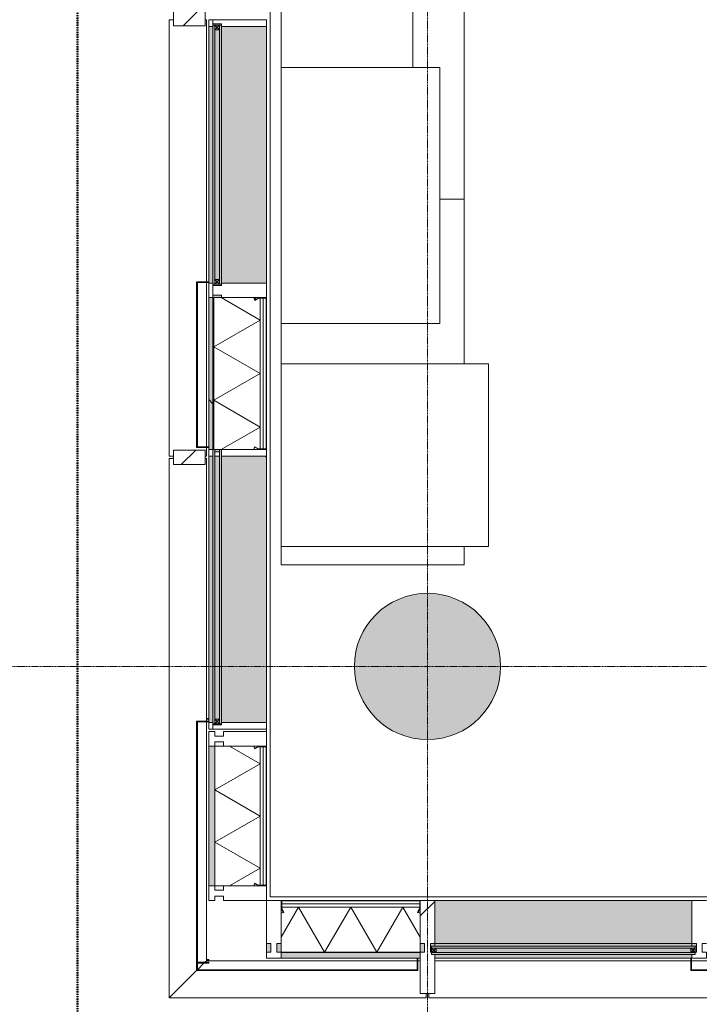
# Model space of a CAD drawing. Header units: millimetres. Extents: x -281 to 121694, y -16481 to 65128.
# Tile 3 of 256: x 8327 to 11115, y 8614 to 12652. Entities that reach past the tile are written whole.
import ezdxf

# ---------------------------------------------------------------- set-up
doc = ezdxf.new("R2010")
doc.units = ezdxf.units.MM
doc.linetypes.add('Grid Line', pattern=[12, 6, -2, 2, -2])
doc.linetypes.add('NLRS_Dash-0_6mm_Space-0_6mm_cpz', pattern=[1.2, 0.6, -0.6])
for name, color, linetype, lineweight in [('A--L$01A__Algemeen', 7, 'Continuous', 5), ('A--L$07A__Stramien', 1, 'Continuous', 5), ('A--L21__Buitenwanden', 3, 'Continuous', 5), ('A--L28__Hoofddraagconstructies', 3, 'Continuous', 5), ('A--L3__Afbouw', 2, 'Continuous', 5), ('A--L82__LosseGebruikersInvent', 1, 'Continuous', 5), ('A--L8__LosseInventaris', 1, 'Continuous', 5), ('A--LD21__DetailPenFijnHidden', 1, 'Continuous', 5), ('Specialty Equipment', 1, 'Continuous', 5)]:
    doc.layers.add(name, color=color, linetype=linetype, lineweight=lineweight)
pattern_1 = [(315, (-11757.5, 9103), (42.4264, 42.4264), []), (45, (-11757.5, 9103), (-42.4264, 42.4264), [])]

# ---------------------------------------------------------------- blocks, each defined once
blk = doc.blocks.new('TBR-B-BWK-C-BES-ARC-R25_rvt-1-L_80_ 14')
at = {"layer": 'A--L28__Hoofddraagconstructies'}
blk.add_hatch(color=21, dxfattribs=at).paths.add_polyline_path([(10000, 9700), (10058.5, 9705.8), (10114.8, 9722.8), (10166.7, 9750.6), (10212.1, 9787.9), (10249.4, 9833.3), (10277.2, 9885.2), (10294.2, 9941.5), (10300, 10000), (10294.2, 10058.5), (10277.2, 10114.8), (10249.4, 10166.7), (10212.1, 10212.1), (10166.7, 10249.4), (10114.8, 10277.2), (10058.5, 10294.2), (10000, 10300), (9941.5, 10294.2), (9885.2, 10277.2), (9833.3, 10249.4), (9787.9, 10212.1), (9750.6, 10166.7), (9722.8, 10114.8), (9705.8, 10058.5), (9700, 10000), (9705.8, 9941.5), (9725.4, 9880.3), (9750.6, 9833.3), (9787.9, 9787.9), (9833.3, 9750.6), (9885.2, 9722.8), (9944.6, 9705.5)])
at = {"layer": 'A--L28__Hoofddraagconstructies', "color": 11, "lineweight": 18}
for start, end in [(0, 180), (180, 360)]:
    blk.add_arc((10000, 10000), 300, start, end, dxfattribs=at)
blk = doc.blocks.new('NLRS_21_CWP_glass panel _T_D__gen_cpz - NLRS_21_10_CWP_vliesgevel isolatie 30min_gen_cpz-73493090-L_80_ 14')
at = {"layer": 'A--L$01A__Algemeen'}
h = blk.add_hatch(dxfattribs=at)
h.set_pattern_fill('FP_120', color=256, style=0, pattern_type=2)
h.set_pattern_definition([(45, (-9685, -9040), (-449.013, 449.013), []), (45, (-9526.25, -9040), (0, 898.026), []), (45, (-9843.75, -9040), (0, 898.026), [])])
h.paths.add_polyline_path([(275.6, -48.8), (284.3, -33.7), (282.6, -32.7), (273.8, -47.8)])
h.paths.add_polyline_path([(-275.6, -48.8), (-273.8, -47.8), (-282.6, -32.7), (-284.3, -33.7), (-282.6, -36.7)])
h.paths.add_polyline_path([(283, -31.2), (285, -31.2), (285, -5), (283, -5)])
h.paths.add_polyline_path([(-285, -31.2), (-283, -31.2), (-283, -5), (-285, -5)])
h.paths.add_polyline_path([(40.4, -2), (280, -2), (280, 0), (-280, 0), (-280, -2)])
for p, q in [((285, 0), (-285, 0)), ((280, 0), (-280, 0)), ((285, -212), (285, 0)), ((-285, 0), (-285, -212)), ((-285, -5), (-285, -31.2)), ((-285, -27), (285, -27)), ((-285, -212), (-285, -27)), ((-213.6, -27), (-285, -150.6)), ((285, -27), (-285, -27)), ((-285, -27), (-285, -212)), ((-285, -32.5), (-285, -51.3)), ((-275.6, -48.8), (-285, -32.5)), ((-284.3, -33.7), (-275.6, -48.8)), ((-283, -31.2), (-283, -5)), ((-283, -5), (-283, -14.5)), ((283, -14.5), (-283, -14.5)), ((-283, -14.5), (-283, -27)), ((-283, -14.5), (283, -14.5)), ((-283, -27), (283, -27)), ((-273.8, -47.8), (-282.6, -32.7)), ((-280, -2), (280, -2)), ((280, -2), (-280, -2)), ((-213.6, -27), (-106.8, -212)), ((0, -27), (-106.8, -212)), ((0, -27), (106.8, -212)), ((213.6, -27), (106.8, -212)), ((213.6, -27), (285, -150.6)), ((282.6, -32.7), (273.8, -47.8)), ((285, -32.5), (275.6, -48.8)), ((275.6, -48.8), (284.3, -33.7)), ((283, -5), (283, -31.2)), ((283, -14.5), (283, -5)), ((283, -27), (283, -14.5)), ((285, -31.2), (285, -5)), ((285, -27), (285, -212)), ((285, -212), (285, -27)), ((285, -51.3), (285, -32.5)), ((-275.6, -48.8), (-273.8, -47.8)), ((273.8, -47.8), (275.6, -48.8)), ((285, -212), (-285, -212)), ((-285, -212), (285, -212)), ((-285, -212), (285, -212))]:
    blk.add_line(p, q, dxfattribs=at)
for centre, radius, start, end in [((280, -5), 5, 0, 90), ((-280, -5), 5, 90, 180), ((-280, -31.2), 5, 180, 210), ((-280, -5), 3, 90, 180), ((-280, -5), 3, 90, 180), ((-280, -31.2), 3, 180, 210), ((280, -5), 3, 0, 90), ((280, -5), 3, 0, 90), ((280, -31.2), 3, 330, 360), ((280, -31.2), 5, 330, 360), ((-285, -32.5), 18.8, 270, 300), ((285, -32.5), 18.8, 240, 270)]:
    blk.add_arc(centre, radius, start, end, dxfattribs=at)
blk = doc.blocks.new('Rectangular Mullion - 1332_210 x 60_30min zwart-47491178-L_80_ 14')
at = {"layer": 'A--L3__Afbouw'}
for points in [[(9960, 8803), (9970, 8803), (9970, 8827.2), (9400, 8827.2), (9400, 8803), (9957, 8803)], [(9970, 8827.2), (9970, 8828), (9725.4, 8827.2)]]:
    blk.add_hatch(color=256, dxfattribs=at).paths.add_polyline_path(points)
for p, q in [((9400, 8827.2), (9400, 8828)), ((9400, 8827.2), (9970, 8827.2)), ((9970, 8828), (9970, 8827.2)), ((9400, 8803), (9957, 8803)), ((9960, 8803), (9970, 8803))]:
    blk.add_line(p, q, dxfattribs=at)
blk = doc.blocks.new('Rectangular Mullion - 1332_210 x 60_30min zwart-47491185-L_80_ 14')
at = {"layer": 'A--L3__Afbouw'}
for points in [[(27272.3, 8863.8), (27285, 8863.8), (27285, 9040), (26230, 9040), (26230, 8863.8), (26899, 8863.8)], [(26899, 8853), (27285, 8853), (27285, 8863), (26230, 8863), (26230, 8853), (26525.6, 8853)], [(27285, 8803), (27285, 8819), (26230, 8819), (26230, 8803), (27283, 8803)]]:
    blk.add_hatch(color=256, dxfattribs=at).paths.add_polyline_path(points)
for p, q in [((27285, 9040), (26230, 9040)), ((26230, 8863), (26230, 8863.8)), ((26230, 8863.8), (27285, 8863.8)), ((26230, 8853), (26230, 8863)), ((26230, 8863), (27285, 8863)), ((27285, 8863.8), (27285, 8863)), ((27285, 8863), (27285, 8853)), ((26230, 8803), (27280, 8803)), ((27283, 8803), (27285, 8803))]:
    blk.add_line(p, q, dxfattribs=at)
blk = doc.blocks.new('Rectangular Mullion - 1332_435 x 60_30min-V134-L_80_ 14')
at = {"layer": 'A--L3__Afbouw'}
h = blk.add_hatch(dxfattribs=at)
h.set_pattern_fill('FP_143', color=256, style=0, pattern_type=2)
h.set_pattern_definition([(315, (-10000, 9040), (449.013, 449.013), []), (315, (-9841.25, 9040), (898.026, 0), []), (315, (-10158.75, 9040), (898.026, 0), [])])
h.paths.add_polyline_path([(17, 382), (30, 382), (29.2, 221), (17, 221), (17, 213), (12, 212), (12, 177), (30, 176.2), (30, 0), (-30, 0), (-29.2, 177), (-12, 177), (-12, 212), (-30, 212.8), (-30, 382)])
for p, q in [((-30, 212.8), (-30, 382)), ((-30, 382), (30, 382)), ((30, 382), (30, 221)), ((-29.2, 212.8), (-30, 212.8)), ((-29.2, 212), (-29.2, 212.8)), ((-12, 212), (-29.2, 212)), ((-12, 177), (-12, 212)), ((29.2, 212), (12, 212)), ((12, 212), (12, 177)), ((30, 212.8), (29.2, 212.8)), ((29.2, 212.8), (29.2, 212)), ((-30, 176.2), (-29.2, 176.2)), ((-29.2, 176.2), (-29.2, 177)), ((-29.2, 177), (-12, 177)), ((12, 177), (29.2, 177)), ((29.2, 177), (29.2, 176.2)), ((29.2, 176.2), (30, 176.2)), ((30, 176.2), (30, 0)), ((30, 0), (-30, 0))]:
    blk.add_line(p, q, dxfattribs=at)
blk = doc.blocks.new('Rectangular Mullion - 1332_210 x 60_30min zwart-56842416-L_80_ 14')
at = {"layer": 'A--L3__Afbouw'}
for p, q in [((0, 237), (-60, 237)), ((-60, 237), (-60, 212.8)), ((-60, 212.8), (-59.2, 212.8)), ((-59.2, 212.8), (-59.2, 212)), ((-59.2, 212), (-42, 212)), ((-42, 212), (-42, 177)), ((-18, 177), (-18, 212)), ((-18, 212), (-0.8, 212)), ((-0.8, 212), (-0.8, 212.8)), ((-0.8, 212.8), (0, 212.8)), ((0, 212.8), (0, 237)), ((-59.2, 176.2), (-60, 176.2)), ((-42, 177), (-59.2, 177)), ((-59.2, 177), (-59.2, 176.2)), ((-0.8, 177), (-18, 177)), ((-0.8, 176.2), (-0.8, 177)), ((0, 176.2), (-0.8, 176.2)), ((0, 0), (0, 176.2)), ((-60, 0), (0, 0))]:
    blk.add_line(p, q, dxfattribs=at)
blk = doc.blocks.new('Rectangular Mullion - 1332_210 x 60_30min zwart-56819415-L_80_ 14')
at = {"layer": 'A--LD21__DetailPenFijnHidden'}
h = blk.add_hatch(color=256, dxfattribs=at)
h.paths.add_polyline_path([(10012, 8853), (10030, 8853), (10029.2, 8863), (10012, 8863), (10012, 8856.9)])
h.paths.add_polyline_path([(11085, 8853), (11103, 8853), (11103, 8863), (11085, 8863), (11085, 8856.9)])
blk = doc.blocks.new('Rectangular Mullion - 1332_210 x 60_30min zwart-56819418-L_80_ 14')
at = {"layer": 'A--LD21__DetailPenFijnHidden'}
h = blk.add_hatch(color=256, dxfattribs=at)
h.paths.add_polyline_path([(9988, 8828), (9988, 8863), (9970, 8863), (9970.8, 8828)])
h.paths.add_polyline_path([(9382, 8828), (9400, 8828), (9399.2, 8863), (9382, 8863), (9382, 8856.9)])
h.paths.add_polyline_path([(9352.1, 8828), (9358, 8828), (9358, 8863), (9340, 8863), (9340.8, 8828)])
for p, q in [((9340, 8863), (9340, 8863.8)), ((9340, 8828), (9340, 8863)), ((9340, 8827.2), (9340, 8828))]:
    blk.add_line(p, q, dxfattribs=at)
blk = doc.blocks.new('Rectangular Mullion - 1332_210 x 60_30min zwart-V156-L_80_ 14')
at = {"layer": 'A--L3__Afbouw'}
for p, q in [((-30, 221), (-30, 237)), ((-30, 237), (30, 237)), ((-29.2, 212.8), (-30, 212.8)), ((-29.2, 212), (-29.2, 212.8)), ((-12, 212), (-29.2, 212)), ((-12, 177), (-12, 212)), ((29.2, 212), (12, 212)), ((12, 212), (12, 177)), ((30, 212.8), (29.2, 212.8)), ((29.2, 212.8), (29.2, 212)), ((30, 237), (30, 212.8)), ((-30, 0), (-30, 176.2)), ((-30, 176.2), (-29.2, 176.2)), ((-29.2, 176.2), (-29.2, 177)), ((-29.2, 177), (-12, 177)), ((12, 177), (29.2, 177)), ((29.2, 177), (29.2, 176.2)), ((29.2, 176.2), (30, 176.2)), ((30, 0), (-30, 0))]:
    blk.add_line(p, q, dxfattribs=at)
blk = doc.blocks.new('NLRS_41_GM_LB_vin gevel_gen_cpz - 41_12_XX_vin gevel-V213-L_80_ 14')
at = {"layer": 'A--L$01A__Algemeen'}
h = blk.add_hatch(dxfattribs=at)
h.set_pattern_fill('FP_211', color=256, style=0, pattern_type=2)
h.set_pattern_definition([(315, (-12657.5, 9103), (449.013, 449.013), []), (315, (-12657.5, 8944.25), (898.026, 0), []), (315, (-12657.5, 9261.75), (898.026, 0), [])])
h.paths.add_polyline_path([(-30, 15), (30, 15), (30, 145), (-30, 145), (-30, 124.2)])
for p, q in [((30, 145), (-30, 145)), ((-30, 145), (-30, 15)), ((30, 15), (30, 145)), ((-30, 15), (30, 15))]:
    blk.add_line(p, q, dxfattribs=at)
blk = doc.blocks.new('NLRS_21_GM_LB_element gevel_gen_cpz - NLRS_21_13_08_elementgevel element_gen_cpz-V214-L_80_ 14')
at = {"layer": 'A--L$01A__Algemeen'}
h = blk.add_hatch(color=256, dxfattribs=at)
h.paths.add_polyline_path([(-867.5, 0), (-867.5, -17), (-245, -17), (-245, 0), (-860, 0)])
h.paths.add_polyline_path([(-185, -17), (867.5, -17), (867.5, 0), (-185, 0)])
for points in [[(-680, -20), (-245, -20), (-245, -52), (-235, -52), (-235, -17), (-680, -17)], [(-185, -237), (867.5, -237), (867.5, -52), (-185, -52)]]:
    blk.add_hatch(color=256, dxfattribs=at).paths.add_polyline_path(points)
h = blk.add_hatch(dxfattribs=at)
h.set_pattern_fill('FP_212', color=256, style=0, pattern_type=2)
h.set_pattern_definition(pattern_1)
h.paths.add_polyline_path([(-867.5, -185.7), (-866.8, -203.3), (-858.1, -188.2), (-865.1, -186)])
h = blk.add_hatch(dxfattribs=at)
h.set_pattern_fill('FP_213', color=256, style=0, pattern_type=2)
h.set_pattern_definition([(315, (-11757.5, 9103), (449.013, 449.013), []), (315, (-11757.5, 8944.25), (898.026, 0), []), (315, (-11757.5, 9261.75), (898.026, 0), [])])
h.paths.add_polyline_path([(-867.5, -205.8), (-867.5, -232), (-865.5, -232), (-865.5, -205.8)])
h.paths.add_polyline_path([(-866.8, -203.3), (-865.1, -204.3), (-856.3, -189.2), (-858.1, -188.2)])
h.paths.add_polyline_path([(-862.5, -237), (-250, -237), (-250, -235), (-862.5, -235)])
h.paths.add_polyline_path([(-256.2, -189.2), (-247.4, -204.3), (-245.7, -203.3), (-254.4, -188.2)])
h.paths.add_polyline_path([(-247, -232), (-245, -232), (-245, -205.8), (-247, -205.8)])
h = blk.add_hatch(dxfattribs=at)
h.set_pattern_fill('FP_212', color=256, style=0, pattern_type=2)
h.set_pattern_definition(pattern_1)
h.paths.add_polyline_path([(-254.4, -188.2), (-245, -204.3), (-245, -185.7), (-249.9, -186.3)])
for p, q in [((-867.5, 0), (-895, 0)), ((-895, 0), (-895, -17)), ((-867.5, -17), (-867.5, 0)), ((-867.5, 0), (-860, 0)), ((-857, 0), (-245, 0)), ((-185, 0), (-245, 0)), ((-245, 0), (-245, -17)), ((-185, -17), (-185, 0)), ((-185, 0), (-183, 0)), ((-180, 0), (867.5, 0)), ((895, 0), (867.5, 0)), ((867.5, 0), (867.5, -17)), ((895, -17), (895, 0)), ((-895, -25), (-895, -44)), ((-877.5, -44), (-877.5, -25)), ((-245, -20), (-867.5, -20)), ((-867.5, -20), (-867.5, -185.7)), ((-245, -20), (-867.5, -20)), ((-867.5, -20), (-867.5, -185.7)), ((-775.6, -210), (-665.9, -20)), ((-245, -17), (-680, -17)), ((-556.2, -210), (-665.9, -20)), ((-556.2, -210), (-446.6, -20)), ((-336.9, -210), (-446.6, -20)), ((-245, -17), (-190, -17)), ((-245, -185.7), (-245, -20)), ((-245, -185.7), (-245, -20)), ((-195, -17), (-235, -17)), ((-235, -17), (-235, -52)), ((-195, -52), (-195, -17)), ((872.5, -17), (895, -17)), ((895, -17), (877.5, -17)), ((877.5, -17), (877.5, -52)), ((895, -237), (895, -17)), ((-895, -52), (-895, -237)), ((-775.6, -210), (-867.5, -50.9)), ((-336.9, -210), (-245, -50.9)), ((-235, -52), (-245, -52)), ((-190, -52), (-195, -52)), ((-185, -237), (-185, -52)), ((867.5, -52), (867.5, -237)), ((877.5, -52), (872.5, -52)), ((-867.5, -185.7), (-867.5, -204.5)), ((-858.1, -188.2), (-866.8, -203.3)), ((-865.1, -204.3), (-856.3, -189.2)), ((-856.3, -189.2), (-858.1, -188.2)), ((-254.4, -188.2), (-256.2, -189.2)), ((-256.2, -189.2), (-247.4, -204.3)), ((-245.7, -203.3), (-254.4, -188.2)), ((-245, -204.5), (-245, -185.7)), ((-895, -237), (-867.5, -237)), ((-867.5, -204.5), (-867.5, -205.8)), ((-867.5, -204.5), (-867.5, -205.8)), ((-867.5, -205.8), (-867.5, -232)), ((-867.5, -232), (-867.5, -237)), ((-867.5, -237), (-862.5, -237)), ((-865.5, -232), (-865.5, -205.8)), ((-865.5, -210), (-247, -210)), ((-865.5, -210), (-247, -210)), ((-865.5, -222.5), (-247, -222.5)), ((-250, -235), (-862.5, -235)), ((-862.5, -237), (-250, -237)), ((-250, -237), (-245, -237)), ((-247, -205.8), (-247, -232)), ((-245, -205.8), (-245, -204.5)), ((-245, -205.8), (-245, -204.5)), ((-245, -232), (-245, -205.8)), ((-245, -237), (-245, -232)), ((-245, -237), (-185, -237)), ((867.5, -237), (-185, -237)), ((867.5, -237), (895, -237))]:
    blk.add_line(p, q, dxfattribs=at)
for centre, radius, start, end in [((-867.5, -204.5), 18.8, 60, 90), ((-245, -204.5), 18.8, 90, 120), ((-862.5, -205.8), 5, 150, 180), ((-862.5, -232), 5, 180, 270), ((-862.5, -205.8), 3, 150, 180), ((-862.5, -232), 3, 180, 270), ((-862.5, -232), 3, 180, 270), ((-250, -232), 3, 270, 360), ((-250, -232), 3, 270, 0), ((-250, -232), 5, 270, 0), ((-250, -205.8), 3, 0, 30), ((-250, -205.8), 5, 360, 30)]:
    blk.add_arc(centre, radius, start, end, dxfattribs=at)
blk = doc.blocks.new('NLRS_41_GM_LB_vin gevel_gen_cpz - 41_12_XX_vin gevel-V215-L_80_ 14')
at = {"layer": 'A--L$01A__Algemeen'}
h = blk.add_hatch(dxfattribs=at)
h.set_pattern_fill('FP_214', color=256, style=0, pattern_type=2)
h.set_pattern_definition([(315, (-10857.5, 9103), (449.013, 449.013), []), (315, (-10857.5, 8944.25), (898.026, 0), []), (315, (-10857.5, 9261.75), (898.026, 0), [])])
h.paths.add_polyline_path([(-30, 15), (30, 15), (30, 145), (-30, 145), (-30, 124.2)])
for p, q in [((30, 145), (-30, 145)), ((-30, 145), (-30, 15)), ((30, 15), (30, 145)), ((-30, 15), (30, 15))]:
    blk.add_line(p, q, dxfattribs=at)
blk = doc.blocks.new('NLRS_41_GM_LB_zetwerk gevel_gen_cpz - NLRS_41_12_05_GM_zetwerk gevel_gen_cpz-61903992-L_80_ 14')
at = {"layer": 'A--L$01A__Algemeen'}
for p, q in [((375, 50), (-305, 50)), ((-305, 50), (-305, 0)), ((-302, 0), (-302, 47)), ((-302, 47), (372, 47)), ((372, 47), (372, 0)), ((375, 0), (375, 50)), ((-305, 0), (-302, 0)), ((372, 0), (375, 0))]:
    blk.add_line(p, q, dxfattribs=at)
blk = doc.blocks.new('CSWK_double-triple glass panel - CSWK_double-triple glass panel-55889924-L_80_ 14')
at = {"layer": 'A--L$01A__Algemeen'}
for points in [[(-531.25, 100), (-531.25, 92), (531.25, 92), (531.25, 100), (-519.57, 100)], [(-531.25, 73), (-531.25, 65), (531.25, 65), (531.25, 73), (-519.57, 73)]]:
    blk.add_hatch(color=256, dxfattribs=at).paths.add_polyline_path(points)
at = {"layer": 'A--L82__LosseGebruikersInvent'}
blk.add_hatch(color=256, dxfattribs=at).paths.add_polyline_path([(-536.25, 100), (-536.25, 65), (-531.25, 65), (-531.25, 73), (531.25, 73), (531.25, 65), (536.25, 65), (536.25, 100), (531.25, 100), (531.25, 92), (-531.25, 92), (-531.25, 100)])
at = {"layer": 'A--L$01A__Algemeen'}
for p, q in [((531.25, 100), (-531.25, 100)), ((-531.25, 100), (-531.25, 92)), ((-531.25, 92), (531.25, 92)), ((-531.25, 92), (-512.25, 92)), ((-531.25, 73), (-531.25, 92)), ((-531.25, 92), (-512.25, 73)), ((-512.25, 92), (-531.25, 73)), ((-512.25, 92), (-512.25, 73)), ((512.25, 92), (531.25, 92)), ((512.25, 73), (512.25, 92)), ((512.25, 92), (531.25, 73)), ((531.25, 92), (512.25, 73)), ((531.25, 92), (531.25, 100)), ((531.25, 92), (531.25, 73)), ((531.25, 73), (-531.25, 73)), ((-531.25, 73), (-531.25, 65)), ((-512.25, 73), (-531.25, 73)), ((-531.25, 65), (531.25, 65)), ((531.25, 73), (512.25, 73)), ((531.25, 65), (531.25, 73))]:
    blk.add_line(p, q, dxfattribs=at)
blk = doc.blocks.new('NLRS_82_FU_UN_lab en spoel tafels_gen_kad - labtafel dxbxh 750x1500x950-49024441-L_80_ 14')
at = {"layer": 'A--L$01A__Algemeen'}
for p, q in [((-675, 262.7), (-750, 262.7)), ((-750, 262.7), (-750, -487.3)), ((240, 262.7), (75, 262.7)), ((750, -487.3), (750, -387.3)), ((-750, -487.3), (-675, -487.3)), ((75, -487.3), (750, -487.3))]:
    blk.add_line(p, q, dxfattribs=at)
blk = doc.blocks.new('NLRS_82_FU_UN_lab en spoel tafels_gen_kad - labtafel dxbxh 750x1200x950-V234-L_80_ 14')
at = {"layer": 'A--L$01A__Algemeen'}
for p, q in [((600, -487.3), (600, -117.3)), ((-600, -387.3), (-600, -487.3)), ((-600, -487.3), (600, -487.3))]:
    blk.add_line(p, q, dxfattribs=at)
blk = doc.blocks.new('Rectangular Mullion - gevelband kader-V285-L_80_ 14')
at = {"layer": 'A--L3__Afbouw'}
for p, q in [((24430, 8793), (25480, 8793)), ((25483, 8793), (26157, 8793)), ((26160, 8793), (26170, 8793)), ((24404.9, 8640), (24404.9, 8658)), ((26194.9, 8658), (26194.9, 8640)), ((26194.9, 8640), (24404.9, 8640))]:
    blk.add_line(p, q, dxfattribs=at)
blk = doc.blocks.new('Rectangular Mullion - gevelband kader-64324186-L_80_ 14')
at = {"layer": 'A--L3__Afbouw'}
for p, q in [((8939.9, 10852.5), (8958, 10852.5)), ((8939.9, 8640), (8939.9, 10852.5)), ((9088, 10852.5), (9092.9, 10852.5)), ((9092.9, 10852.5), (9092.9, 9775.3)), ((9092.9, 9772.3), (9092.9, 8793)), ((9056, 8756.1), (9083.2, 8783.3)), ((9086.2, 8786.3), (9092.9, 8793)), ((8939.9, 8640), (9053, 8753.1))]:
    blk.add_line(p, q, dxfattribs=at)
blk = doc.blocks.new('Rectangular Mullion - gevelband kader-V286-L_80_ 14')
at = {"layer": 'A--L3__Afbouw'}
for p, q in [((8939.9, 12652.5), (8958, 12652.5)), ((8939.9, 10862.5), (8939.9, 12652.5)), ((9088, 12652.5), (9092.9, 12652.5)), ((9092.9, 12652.5), (9092.9, 11577.5)), ((9092.9, 11574.5), (9092.9, 10900.5)), ((9092.9, 10897.5), (9092.9, 10862.5)), ((8958, 10862.5), (8939.9, 10862.5)), ((9092.9, 10862.5), (9088, 10862.5))]:
    blk.add_line(p, q, dxfattribs=at)
blk = doc.blocks.new('Rectangular Mullion - gevelband kader-64324187-L_80_ 14')
at = {"layer": 'A--L3__Afbouw'}
for p, q in [((9083.2, 8783.3), (9056, 8756.1)), ((9092.9, 8793), (9086.2, 8786.3)), ((9092.9, 8793), (9957, 8793)), ((9960, 8793), (9970, 8793)), ((9053, 8753.1), (8939.9, 8640)), ((9994.9, 8658), (9994.9, 8640)), ((9994.9, 8640), (8939.9, 8640))]:
    blk.add_line(p, q, dxfattribs=at)
blk = doc.blocks.new('NLRS_82_SE_LB_laboratorium apparaat space reservation_gen_cpz - lab apparaat_tafelniveau-58869508-L_80_ 14')
at = {"layer": 'A--L8__LosseInventaris', "linetype": 'NLRS_Dash-0_6mm_Space-0_6mm_cpz'}
for p, q in [((-375, 425), (375, 425)), ((-375, 425), (-375, -425)), ((375, 425), (375, -425)), ((-375, -425), (375, -425))]:
    blk.add_line(p, q, dxfattribs=at)
at = {"layer": 'Specialty Equipment'}
for p, q in [((375, 425), (-375, 425)), ((-375, 425), (-375, -425)), ((375, -425), (375, 425)), ((-375, -425), (375, -425))]:
    blk.add_line(p, q, dxfattribs=at)
blk = doc.blocks.new('NLRS_82_SE_LB_laboratorium apparaat space reservation_gen_cpz - lab apparaat_tafelniveau-58869510-L_80_ 14')
at = {"layer": 'A--L8__LosseInventaris'}
for p, q in [((185, 270), (-185, 270)), ((-185, 270), (-185, 110)), ((-185, -270), (185, -270))]:
    blk.add_line(p, q, dxfattribs=at)
at = {"layer": 'A--L8__LosseInventaris', "linetype": 'NLRS_Dash-0_6mm_Space-0_6mm_cpz'}
for p, q in [((-185, 270), (185, 270)), ((-185, 270), (-185, -270)), ((185, 270), (185, -270)), ((-185, -270), (185, -270))]:
    blk.add_line(p, q, dxfattribs=at)
blk = doc.blocks.new('NLRS_82_SE_LB_laboratorium apparaat space reservation_gen_cpz - lab apparaat_tafelniveau-58869511-L_80_ 14')
at = {"layer": 'A--L8__LosseInventaris'}
for p, q in [((525, 325), (-525, 325)), ((-525, 325), (-525, -325)), ((525, -325), (525, 325)), ((-525, -325), (525, -325))]:
    blk.add_line(p, q, dxfattribs=at)
at = {"layer": 'A--L8__LosseInventaris', "linetype": 'NLRS_Dash-0_6mm_Space-0_6mm_cpz'}
for p, q in [((-525, 325), (525, 325)), ((-525, 325), (-525, -325)), ((525, 325), (525, -325)), ((-525, -325), (525, -325))]:
    blk.add_line(p, q, dxfattribs=at)
blk = doc.blocks.new('CSWK_double-triple glass panel - CSWK_double-triple glass panel-73654250-L_80_ 14')
at = {"layer": 'A--L$01A__Algemeen'}
for points in [[(540.5, -195), (540.5, -187), (-540.5, -187), (-540.5, -195), (354.6, -195)], [(540.5, -221), (540.5, -213), (-540.5, -213), (-540.5, -221), (354.6, -221)]]:
    blk.add_hatch(color=256, dxfattribs=at).paths.add_polyline_path(points)
at = {"layer": 'A--L82__LosseGebruikersInvent'}
blk.add_hatch(color=256, dxfattribs=at).paths.add_polyline_path([(-527.5, -213), (545.5, -212), (545.5, -187), (540.5, -187), (540.5, -195), (-540.5, -195), (-540.5, -187), (-545.5, -187), (-545.5, -212), (-527.5, -212.8)])
at = {"layer": 'A--L$01A__Algemeen'}
for p, q in [((-540.5, -187), (540.5, -187)), ((-540.5, -195), (-540.5, -187)), ((540.5, -195), (-540.5, -195)), ((-540.5, -195), (-540.5, -213)), ((-522.5, -195), (-540.5, -195)), ((-540.5, -213), (-522.5, -195)), ((-522.5, -213), (-540.5, -195)), ((-522.5, -213), (-522.5, -195)), ((522.5, -195), (522.5, -213)), ((540.5, -195), (522.5, -195)), ((522.5, -213), (540.5, -195)), ((540.5, -213), (522.5, -195)), ((540.5, -187), (540.5, -195)), ((540.5, -213), (540.5, -195)), ((-540.5, -213), (540.5, -213)), ((-540.5, -221), (-540.5, -213)), ((-540.5, -213), (-522.5, -213)), ((540.5, -221), (-540.5, -221)), ((522.5, -213), (540.5, -213)), ((540.5, -213), (540.5, -221))]:
    blk.add_line(p, q, dxfattribs=at)
at = {"layer": 'A--L82__LosseGebruikersInvent'}
for p, q in [((-545.5, -187), (-540.5, -187)), ((540.5, -187), (545.5, -187))]:
    blk.add_line(p, q, dxfattribs=at)
blk = doc.blocks.new('NLRS_21_CWP_glass panel _T_D__gen_cpz - NLRS_21_10_CWP_vliesgevel isolatie 30min_gen_cpz-73510139-L_80_ 14')
at = {"layer": 'A--L$01A__Algemeen'}
h = blk.add_hatch(dxfattribs=at)
h.set_pattern_fill('FP_436', color=256, style=0, pattern_type=2)
h.set_pattern_definition([(315, (-9386.25, 9340), (449.013, 449.013), []), (315, (-9386.25, 9181.25), (898.026, 0), []), (315, (-9386.25, 9498.75), (898.026, 0), [])])
h.paths.add_polyline_path([(-286.2, 31.2), (-286.2, 5), (-284.2, 5), (-284.2, 31.2)])
h.paths.add_polyline_path([(-285.6, 33.7), (-283.8, 32.7), (-275.1, 47.8), (-276.8, 48.8), (-283.8, 36.7)])
h.paths.add_polyline_path([(-281.2, 0), (281.2, 0), (281.2, 2), (-281.2, 2)])
h.paths.add_polyline_path([(275.1, 47.8), (283.8, 32.7), (285.6, 33.7), (276.8, 48.8)])
h.paths.add_polyline_path([(284.2, 5), (286.2, 5), (286.2, 31.2), (284.2, 31.2)])
for p, q in [((-286.2, 212), (-286.2, 27)), ((286.2, 212), (-286.2, 212)), ((286.2, 212), (-286.2, 212)), ((-286.2, 212), (-286.2, 27)), ((286.2, 212), (-286.2, 212)), ((-286.2, 212), (-286.2, 0)), ((-213.6, 27), (-106.8, 212)), ((0, 27), (-106.8, 212)), ((0, 27), (106.8, 212)), ((213.6, 27), (106.8, 212)), ((286.2, 27), (286.2, 212)), ((286.2, 27), (286.2, 212)), ((286.2, 0), (286.2, 212)), ((-213.6, 27), (-286.2, 152.8)), ((213.6, 27), (286.2, 152.8)), ((-286.2, 51.3), (-286.2, 32.5)), ((-286.2, 32.5), (-276.8, 48.8)), ((-276.8, 48.8), (-285.6, 33.7)), ((-283.8, 32.7), (-275.1, 47.8)), ((-275.1, 47.8), (-276.8, 48.8)), ((276.8, 48.8), (275.1, 47.8)), ((275.1, 47.8), (283.8, 32.7)), ((285.6, 33.7), (276.8, 48.8)), ((276.8, 48.8), (286.2, 32.5)), ((286.2, 32.5), (286.2, 51.3)), ((-286.2, 31.2), (-286.2, 5)), ((-286.2, 27), (286.2, 27)), ((-286.2, 27), (286.2, 27)), ((-286.2, 0), (286.2, 0)), ((-284.2, 5), (-284.2, 31.2)), ((-284.2, 27), (-284.2, 14.5)), ((284.2, 27), (-284.2, 27)), ((-284.2, 14.5), (284.2, 14.5)), ((-284.2, 14.5), (-284.2, 5)), ((284.2, 14.5), (-284.2, 14.5)), ((281.2, 2), (-281.2, 2)), ((-281.2, 2), (281.2, 2)), ((-281.2, 0), (281.2, 0)), ((284.2, 31.2), (284.2, 5)), ((284.2, 14.5), (284.2, 27)), ((284.2, 5), (284.2, 14.5)), ((286.2, 5), (286.2, 31.2))]:
    blk.add_line(p, q, dxfattribs=at)
for centre, radius, start, end in [((-286.2, 32.5), 18.8, 60, 90), ((286.2, 32.5), 18.8, 90, 120), ((-281.2, 31.2), 5, 150, 180), ((-281.2, 5), 5, 180, 270), ((-281.2, 31.2), 3, 150, 180), ((-281.2, 5), 3, 180, 270), ((-281.2, 5), 3, 180, 270), ((281.2, 5), 3, 270, 360), ((281.2, 5), 5, 270, 360), ((281.2, 5), 3, 270, 360), ((281.2, 31.2), 3, 0, 30), ((281.2, 31.2), 5, 0, 30)]:
    blk.add_arc(centre, radius, start, end, dxfattribs=at)
blk = doc.blocks.new('Rectangular Mullion - 1332_210 x 60_30min-62245180-L_80_ 14')
at = {"layer": 'A--L3__Afbouw'}
blk.add_hatch(color=256, dxfattribs=at).paths.add_polyline_path([(9103, 9100), (9127.2, 9100), (9127.2, 9672.5), (9103, 9672.5), (9103, 9281.2)])
for p, q in [((9103, 9100), (9103, 9672.5)), ((9127.2, 9672.5), (9128, 9672.5)), ((9127.2, 9100), (9127.2, 9672.5)), ((9128, 9100), (9127.2, 9100))]:
    blk.add_line(p, q, dxfattribs=at)
blk = doc.blocks.new('Rectangular Mullion - 1332_210 x 60_30min-62245578-L_80_ 14')
at = {"layer": 'A--L3__Afbouw'}
for p, q in [((-60, 0), (0, 0)), ((0, 0), (0, -176.2)), ((-59.2, -176.2), (-60, -176.2)), ((-59.2, -177), (-59.2, -176.2)), ((-42, -177), (-59.2, -177)), ((-42, -212), (-42, -177)), ((-0.8, -177), (-18, -177)), ((-18, -177), (-18, -212)), ((0, -176.2), (-0.8, -176.2)), ((-0.8, -176.2), (-0.8, -177)), ((-60, -237), (-60, -212.8)), ((-60, -212.8), (-59.2, -212.8)), ((0, -237), (-60, -237)), ((-59.2, -212.8), (-59.2, -212)), ((-59.2, -212), (-42, -212)), ((-18, -212), (-0.8, -212)), ((-0.8, -212), (-0.8, -212.8)), ((-0.8, -212.8), (0, -212.8)), ((0, -212.8), (0, -237))]:
    blk.add_line(p, q, dxfattribs=at)
blk = doc.blocks.new('Rectangular Mullion - 1332_210 x 60_30min-62245674-L_80_ 14')
at = {"layer": 'A--L3__Afbouw'}
for p, q in [((0, 0), (-60, 0)), ((0, -176.2), (0, 0)), ((-60, -176.2), (-59.2, -176.2)), ((-59.2, -176.2), (-59.2, -177)), ((-59.2, -177), (-42, -177)), ((-42, -177), (-42, -212)), ((-18, -212), (-18, -177)), ((-18, -177), (-0.8, -177)), ((-0.8, -177), (-0.8, -176.2)), ((-0.8, -176.2), (0, -176.2)), ((-59.2, -212.8), (-60, -212.8)), ((-60, -212.8), (-60, -237)), ((-60, -237), (0, -237)), ((-42, -212), (-59.2, -212)), ((-59.2, -212), (-59.2, -212.8)), ((-0.8, -212), (-18, -212)), ((-0.8, -212.8), (-0.8, -212)), ((0, -212.8), (-0.8, -212.8)), ((0, -237), (0, -212.8))]:
    blk.add_line(p, q, dxfattribs=at)
blk = doc.blocks.new('1332_elementgevel element glass corner - NLRS_21_13_08_GM_elementgevel element glazen hoek_gen_cpz-64324176-L_80_ 14')
at = {"layer": 'A--L$01A__Algemeen'}
h = blk.add_hatch(color=256, dxfattribs=at)
h.paths.add_polyline_path([(-527.5, -17), (565, -17), (565, 0), (-527.5, 0)])
h.paths.add_polyline_path([(592.5, 0), (592.5, -17), (780, -17), (797, 0), (600, 0)])
h = blk.add_hatch(dxfattribs=at)
h.set_pattern_fill('FP_437', color=256, style=0, pattern_type=2)
h.set_pattern_definition([(315, (-10297.5, 9103), (449.013, 449.013), []), (315, (-10297.5, 8944.25), (898.026, 0), []), (315, (-10297.5, 9261.75), (898.026, 0), [])])
h.paths.add_polyline_path([(745, -20), (780, -20), (780, -17), (745, -17)])
blk.add_hatch(color=256, dxfattribs=at).paths.add_polyline_path([(-527.5, -237), (560, -237), (565, -232), (565, -52), (-527.5, -52)])
for p, q in [((-555, 0), (-555, -17)), ((-527.5, 0), (-555, 0)), ((-527.5, -17), (-527.5, 0)), ((-527.5, 0), (-525.2, 0)), ((-522.2, 0), (565, 0)), ((592.5, 0), (600, 0)), ((603, 0), (797, 0)), ((780, -17), (797, 0)), ((-555, -17), (-555, -237)), ((-537.5, -17), (-555, -17)), ((-555, -17), (-532.5, -17)), ((-537.5, -52), (-537.5, -17)), ((745, -17), (745, -20)), ((780, -17), (745, -17)), ((780, -20), (780, -17)), ((-532.5, -52), (-537.5, -52)), ((-527.5, -237), (-527.5, -52)), ((-555, -237), (-527.5, -237)), ((560, -237), (-527.5, -237)), ((565, -232), (560, -237))]:
    blk.add_line(p, q, dxfattribs=at)
blk = doc.blocks.new('CSWK_double-triple glass panel - CSWK_double-triple glass panel-64324173-L_80_ 14')
at = {"layer": 'A--L$01A__Algemeen'}
for points in [[(-636.25, 100), (-636.25, 92), (488.75, 92), (488.75, 97), (636.25, 97), (636.25, 100), (-483.67, 100)], [(-636.25, 73), (-636.25, 65), (488.75, 65), (488.75, 73), (-483.67, 73)]]:
    blk.add_hatch(color=256, dxfattribs=at).paths.add_polyline_path(points)
at = {"layer": 'A--L82__LosseGebruikersInvent'}
h = blk.add_hatch(color=256, dxfattribs=at)
h.paths.add_polyline_path([(-641.25, 100), (-641.25, 65), (-636.25, 65), (-636.25, 73), (461.25, 73), (461.25, 92), (-636.25, 92), (-636.25, 100)])
h.paths.add_polyline_path([(478.75, 73), (488.75, 73), (488.75, 92), (478.75, 92)])
h.paths.add_polyline_path([(636.25, 100), (636.25, 97), (641.25, 97), (641.25, 100)])
at = {"layer": 'A--L$01A__Algemeen'}
for p, q in [((636.25, 100), (-636.25, 100)), ((-636.25, 100), (-636.25, 92)), ((-636.25, 92), (488.75, 92)), ((-636.25, 92), (-617.25, 92)), ((-636.25, 73), (-636.25, 92)), ((-636.25, 92), (-617.25, 73)), ((-617.25, 92), (-636.25, 73)), ((-617.25, 92), (-617.25, 73)), ((636.25, 97), (636.25, 100)), ((488.75, 73), (-636.25, 73)), ((-636.25, 73), (-636.25, 65)), ((-617.25, 73), (-636.25, 73)), ((-636.25, 65), (488.75, 65))]:
    blk.add_line(p, q, dxfattribs=at)
at = {"layer": 'A--L82__LosseGebruikersInvent'}
blk.add_line((641.25, 100), (636.25, 100), dxfattribs=at)
blk = doc.blocks.new('1332_elementgevel element glass corner - NLRS_21_13_08_GM_elementgevel element glazen hoek_gen_cpz-65367698-L_80_ 14')
at = {"layer": 'A--L$01A__Algemeen'}
blk.add_hatch(color=256, dxfattribs=at).paths.add_polyline_path([(560, -237), (565, -237), (565, -232)])
blk = doc.blocks.new('zetwerk - NLRS_41_12_05_GM_zetwerk gevel_gen_cpz-73493172-L_80_ 14')
at = {"layer": 'A--L$01A__Algemeen'}
for p, q in [((-629, 0), (-632, 0)), ((-632, 0), (-632, -50)), ((-629, -47), (-629, 0)), ((275, 0), (272, 0)), ((272, 0), (272, -47)), ((275, -50), (275, 0)), ((-632, -50), (275, -50)), ((272, -47), (-629, -47))]:
    blk.add_line(p, q, dxfattribs=at)
blk = doc.blocks.new('zetwerk - NLRS_41_12_05_GM_zetwerk gevel_gen_cpz-73493256-L_80_ 14')
at = {"layer": 'A--L$01A__Algemeen'}
for p, q in [((-374.5, 0), (-377.5, 0)), ((-377.5, 0), (-377.5, -50)), ((-374.5, -47), (-374.5, 0)), ((302.5, 0), (299.5, 0)), ((299.5, 0), (299.5, -47)), ((302.5, -50), (302.5, 0)), ((-377.5, -50), (302.5, -50)), ((299.5, -47), (-374.5, -47))]:
    blk.add_line(p, q, dxfattribs=at)
blk = doc.blocks.new('zetwerk - NLRS_41_12_05_GM_zetwerk gevel_gen_cpz-73510043-L_80_ 14')
at = {"layer": 'A--LD21__DetailPenFijnHidden'}
h = blk.add_hatch(color=256, dxfattribs=at)
h.paths.add_polyline_path([(-592, 0), (-589, 0), (-589, 10.1), (-592, 10.1)])
h.paths.add_polyline_path([(397, 10.1), (397, 0), (400, 0), (399.4, 10.1)])
for p, q in [((-592, 10.1), (-592, 0)), ((-592, 0), (-589, 0)), ((-589, 0), (-589, 10.1)), ((397, 10.1), (397, 0)), ((400, 0), (400, 10.1))]:
    blk.add_line(p, q, dxfattribs=at)
blk = doc.blocks.new('zetwerk - NLRS_41_12_05_GM_zetwerk gevel_gen_cpz-73510233-L_80_ 14')
at = {"layer": 'A--L$01A__Algemeen'}
for p, q in [((389, 50), (-603, 50)), ((-603, 50), (-603, 0)), ((-600, 0), (-600, 47)), ((-600, 47), (386, 47)), ((386, 47), (386, 0)), ((389, 0), (389, 50)), ((-603, 0), (-600, 0)), ((386, 0), (389, 0))]:
    blk.add_line(p, q, dxfattribs=at)

msp = doc.modelspace()

# ---------------------------------------------------------------- linework, layer by layer
at = {"layer": 'A--L$01A__Algemeen', "linetype": 'NLRS_Dash-0_6mm_Space-0_6mm_cpz', "lineweight": 50}
msp.add_line((8564.5, 57434.1), (8564.5, 7847.6), dxfattribs=at)
at = {"layer": 'A--L$07A__Stramien', "linetype": 'Grid Line'}
for p, q in [((10000, 64428.4), (10000, 5044.8)), ((100373, 10000), (-281.1, 10000))]:
    msp.add_line(p, q, dxfattribs=at)
at = {"layer": 'A--L21__Buitenwanden'}
for p, q in [((9355, 56545), (9355, 9055)), ((9340, 11572.5), (9340, 12625)), ((9340, 9770), (9340, 10862.5)), ((9340, 9732.5), (9340, 9742.5)), ((9355, 9055), (25485, 9055)), ((11085, 9040), (10030, 9040))]:
    msp.add_line(p, q, dxfattribs=at)

# ---------------------------------------------------------------- block references
at = {"lineweight": 5}
msp.add_blockref('TBR-B-BWK-C-BES-ARC-R25_rvt-1-L_80_ 14', (0, 0), dxfattribs=at)
at = {"layer": 'A--L$01A__Algemeen'}
for name, p, rotation in [('NLRS_41_GM_LB_vin gevel_gen_cpz - 41_12_XX_vin gevel-V213-L_80_ 14', (9103, 12657.5), 89.99999999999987), ('NLRS_21_GM_LB_element gevel_gen_cpz - NLRS_21_13_08_elementgevel element_gen_cpz-V214-L_80_ 14', (9103, 11757.5), 89.99999999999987), ('CSWK_double-triple glass panel - CSWK_double-triple glass panel-55889924-L_80_ 14', (9220, 12098.8), 89.99999999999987), ('NLRS_41_GM_LB_zetwerk gevel_gen_cpz - NLRS_41_12_05_GM_zetwerk gevel_gen_cpz-61903992-L_80_ 14', (9103, 11202.5), 89.99999999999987), ('1332_elementgevel element glass corner - NLRS_21_13_08_GM_elementgevel element glazen hoek_gen_cpz-64324176-L_80_ 14', (9103, 10297.5), 89.99999999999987), ('CSWK_double-triple glass panel - CSWK_double-triple glass panel-64324173-L_80_ 14', (9220, 10401.3), 89.99999999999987), ('NLRS_41_GM_LB_vin gevel_gen_cpz - 41_12_XX_vin gevel-V215-L_80_ 14', (9103, 10857.5), 89.99999999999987), ('1332_elementgevel element glass corner - NLRS_21_13_08_GM_elementgevel element glazen hoek_gen_cpz-65367698-L_80_ 14', (9103, 10297.5), 89.99999999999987), ('zetwerk - NLRS_41_12_05_GM_zetwerk gevel_gen_cpz-73510233-L_80_ 14', (9103, 9386.3), 90.00000000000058)]:
    msp.add_blockref(name, p, dxfattribs=dict(at, rotation=rotation))
for name, p in [('CSWK_double-triple glass panel - CSWK_double-triple glass panel-73654250-L_80_ 14', (10557.5, 9040)), ('zetwerk - NLRS_41_12_05_GM_zetwerk gevel_gen_cpz-73493172-L_80_ 14', (9685, 8803)), ('zetwerk - NLRS_41_12_05_GM_zetwerk gevel_gen_cpz-73493256-L_80_ 14', (11457.5, 8803))]:
    msp.add_blockref(name, p, dxfattribs=at)
at = {"layer": 'A--L3__Afbouw'}
for name, p in [('Rectangular Mullion - gevelband kader-V286-L_80_ 14', (0, 0)), ('Rectangular Mullion - gevelband kader-64324186-L_80_ 14', (0, 0)), ('Rectangular Mullion - 1332_210 x 60_30min-62245180-L_80_ 14', (0, 0)), ('Rectangular Mullion - 1332_210 x 60_30min zwart-47491185-L_80_ 14', (-16200, 0)), ('Rectangular Mullion - 1332_210 x 60_30min zwart-47491178-L_80_ 14', (0, 0)), ('Rectangular Mullion - gevelband kader-64324187-L_80_ 14', (0, 0)), ('Rectangular Mullion - gevelband kader-V285-L_80_ 14', (-14400, 0))]:
    msp.add_blockref(name, p, dxfattribs=at)
at = {"layer": 'A--L3__Afbouw', "extrusion": (0, 0, -1)}
for name, p, rotation in [('Rectangular Mullion - 1332_210 x 60_30min-62245578-L_80_ 14', (-9340, 9732.5), 89.99999999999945), ('Rectangular Mullion - 1332_435 x 60_30min-V134-L_80_ 14', (-10000, 9040), 180), ('Rectangular Mullion - 1332_210 x 60_30min zwart-V156-L_80_ 14', (-11115, 9040), 180)]:
    msp.add_blockref(name, p, dxfattribs=dict(at, rotation=rotation))
at = {"layer": 'A--L3__Afbouw'}
for name, rotation in [('Rectangular Mullion - 1332_210 x 60_30min-62245674-L_80_ 14', 270.0000000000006), ('Rectangular Mullion - 1332_210 x 60_30min zwart-56842416-L_80_ 14', 180)]:
    msp.add_blockref(name, (9340, 9040), dxfattribs=dict(at, rotation=rotation))
at = {"layer": 'A--L82__LosseGebruikersInvent'}
for name, p, rotation in [('NLRS_82_FU_UN_lab en spoel tafels_gen_kad - labtafel dxbxh 750x1200x950-V234-L_80_ 14', (9662.7, 12516.6), 89.9999999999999), ('NLRS_82_FU_UN_lab en spoel tafels_gen_kad - labtafel dxbxh 750x1500x950-49024441-L_80_ 14', (9662.7, 11166.6), 89.9999999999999), ('NLRS_21_CWP_glass panel _T_D__gen_cpz - NLRS_21_10_CWP_vliesgevel isolatie 30min_gen_cpz-73510139-L_80_ 14', (9340, 9386.3), 90.00000000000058)]:
    msp.add_blockref(name, p, dxfattribs=dict(at, rotation=rotation))
msp.add_blockref('NLRS_21_CWP_glass panel _T_D__gen_cpz - NLRS_21_10_CWP_vliesgevel isolatie 30min_gen_cpz-73493090-L_80_ 14', (9685, 9040), dxfattribs=at)
at = {"layer": 'A--L8__LosseInventaris', "linetype": 'NLRS_Dash-0_6mm_Space-0_6mm_cpz', "rotation": 269.9999999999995}
for name, p in [('NLRS_82_SE_LB_laboratorium apparaat space reservation_gen_cpz - lab apparaat_tafelniveau-58869510-L_80_ 14', (9670, 12641.6)), ('NLRS_82_SE_LB_laboratorium apparaat space reservation_gen_cpz - lab apparaat_tafelniveau-58869511-L_80_ 14', (9725, 11931.6)), ('NLRS_82_SE_LB_laboratorium apparaat space reservation_gen_cpz - lab apparaat_tafelniveau-58869508-L_80_ 14', (9825, 10866.6))]:
    msp.add_blockref(name, p, dxfattribs=at)
at = {"layer": 'A--LD21__DetailPenFijnHidden', "rotation": 90.00000000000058}
msp.add_blockref('zetwerk - NLRS_41_12_05_GM_zetwerk gevel_gen_cpz-73510043-L_80_ 14', (9103, 9386.3), dxfattribs=at)
at = {"layer": 'A--LD21__DetailPenFijnHidden'}
for name in ['Rectangular Mullion - 1332_210 x 60_30min zwart-56819418-L_80_ 14', 'Rectangular Mullion - 1332_210 x 60_30min zwart-56819415-L_80_ 14']:
    msp.add_blockref(name, (0, 0), dxfattribs=at)

doc.saveas('drawing.dxf')
